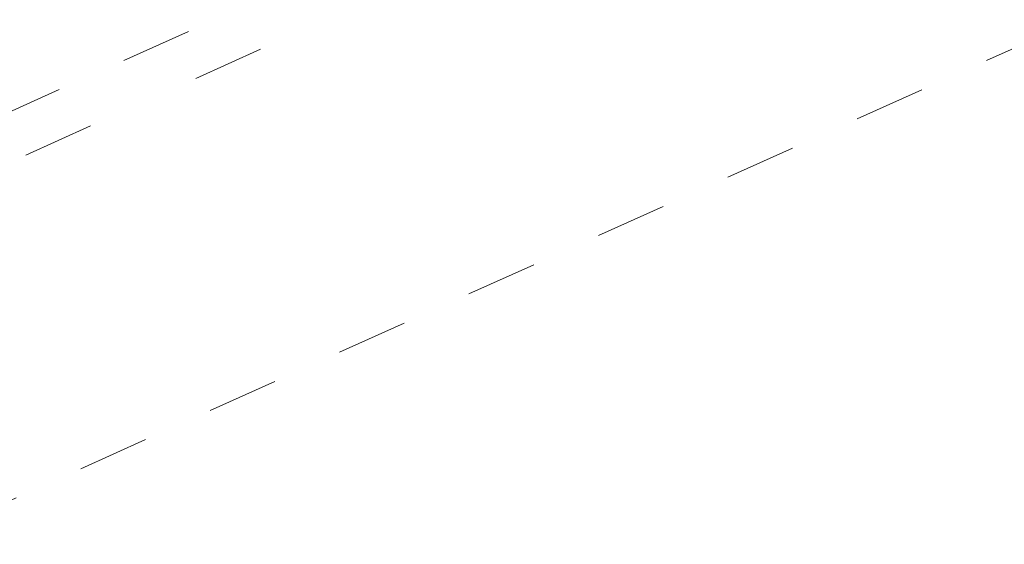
# Model space of a CAD drawing. Extents: x 1620708 to 2082925, y 607056 to 634194.
# Tile 243 of 256: x 1620942.392 to 1620943.78, y 607379.988 to 607380.727. Entities that reach past the tile are written whole.
import ezdxf

# ---------------------------------------------------------------- set-up
doc = ezdxf.new("R2010")
doc.units = 0
doc.header["$MEASUREMENT"] = 0
doc.linetypes.add('bexisting', pattern=[0.125, 0.0625, -0.0625])
doc.linetypes.add('DGN Style 1', pattern=[0.16325, 0.000271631, -0.162979])
for name, color, linetype, lineweight in [('BR_X_Gen_Approach_Slab', 6, 'bexisting', 13), ('BR_X_Sub_Object', 6, 'bexisting', 13), ('RD_X_Wall', 120, 'DGN Style 1', 0)]:
    doc.layers.add(name, color=color, linetype=linetype, lineweight=lineweight)

msp = doc.modelspace()

# ---------------------------------------------------------------- linework, layer by layer
at = {"layer": 'BR_X_Gen_Approach_Slab', "flags": 128}
msp.add_lwpolyline([(1620932.4893, 607389.8393), (1620930.9927, 607374.9141), (1620968.8868, 607392.0033), (1620970.3833, 607406.9284)], close=True, dxfattribs=at)
at = {"layer": 'BR_X_Sub_Object'}
msp.add_line((1620914.0975, 607367.8434), (1620990.5563, 607402.3241), dxfattribs=at)
at = {"layer": 'RD_X_Wall', "flags": 128}
msp.add_lwpolyline([(1620923.2294, 607371.8728), (1620976.3485, 607395.8766), (1620981.9973, 607398.3655), (1620982.0804, 607398.454), (1620984.1119, 607399.4013), (1620984.3915, 607399.4299), (1620986.2839, 607400.3249), (1620986.4016, 607400.3972), (1620988.3042, 607401.2154), (1620988.8891, 607400.0071), (1620987.0831, 607399.1562), (1620986.8792, 607399.0886), (1620985.0034, 607398.0977), (1620984.7931, 607398.0532), (1620982.6073, 607397.1741), (1620982.3717, 607397.1925), (1620976.3836, 607394.2879), (1620923.1231, 607370.375)], dxfattribs=at)

doc.saveas('drawing.dxf')
